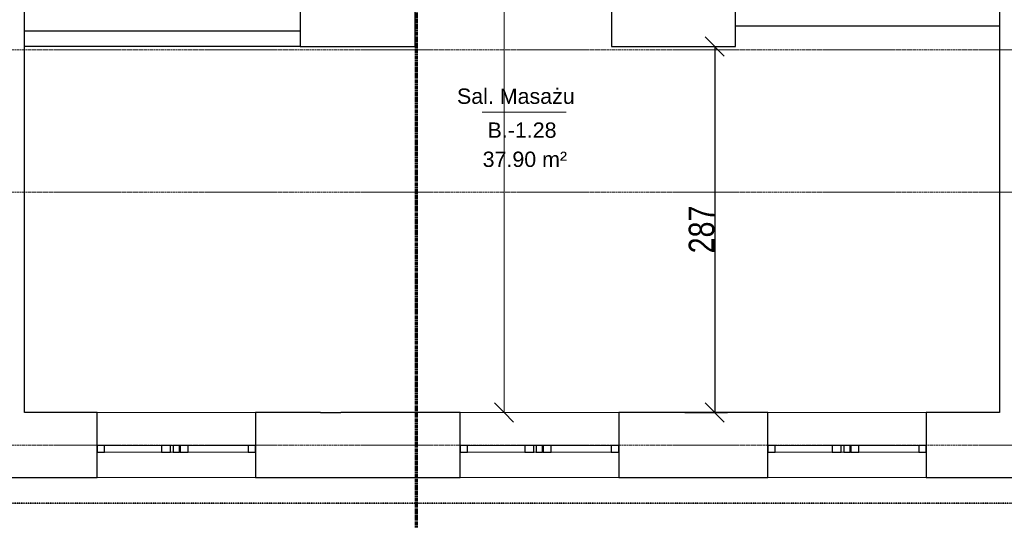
# Model space of a CAD drawing. Header units: millimetres. Extents: x -56641 to 6003, y -24465 to 16563.
# Tile 59 of 79: x -24221 to -16506, y -17249 to -13329. Entities that reach past the tile are written whole.
import ezdxf

# ---------------------------------------------------------------- set-up
doc = ezdxf.new("R2010")
doc.units = ezdxf.units.MM
for name, pattern in [('__FK_przerywana', [3.2004, 1.6002, -1.6002]), ('Kreska', [6.35, 3.175, -3.175]), ('Linia siatki', [22.225, 12.7, -3.175, 3.175, -3.175])]:
    doc.linetypes.add(name, pattern=pattern)
for name, color, linetype, lineweight in [('A-ANNO-DIMS', 7, 'Continuous', 5), ('A-ANNO-DIMS-100', 7, 'Continuous', 5), ('A-AREA-IDEN', 7, 'Continuous', 5), ('A-GENM', 7, 'Continuous', 5), ('A-WALL', 7, 'Continuous', 5), ('G-ANNO-SYMB', 7, 'Continuous', 5), ('S-GRID', 7, 'Continuous', 5)]:
    doc.layers.add(name, color=color, linetype=linetype, lineweight=lineweight)
doc.layers.add('A-DETL', color=7, linetype='Continuous', lineweight=5, true_color=0x00a600)
doc.styles.add('Arial_2', font='arial.ttf', dxfattribs={"width": 0.8, "height": 200})
doc.styles.add('Arial_3', font='arial.ttf', dxfattribs={"height": 120})
doc.dimstyles.new('REVIT_standard', dxfattribs={"dimscale": 304.8, "dimtxt": 204.05188, "dimasz": 0.492126, "dimexe": 0.328084, "dimexo": 0.0625, "dimgap": 0, "dimtad": 1, "dimdec": 0, "dimlfac": 0.1, "dimzin": 0, "dimdsep": 46, "dimtxsty": 'Arial_2', "dimblk1": 'OBLIQUE', "dimblk2": 'OBLIQUE', "dimsah": 1, "dimcen": 0.09, "dimazin": 0, "dimtfac": 1, "dimtdec": 4, "dimtix": 1, "dimtmove": 0, "dimatfit": 3, "dimfxl": 0.328084, "dimfxlon": 1, "dimtvp": 1, "dimtolj": 1, "dimtzin": 0, "dimarcsym": 2})

# ---------------------------------------------------------------- blocks, each defined once
blk = doc.blocks.new('Modele ogólne 3 - Modele ogólne 3-1813973-RZUT PIWNICY')
at = {"layer": 'A-GENM', "lineweight": 25}
for p, q in [((-23556, -16664.4), (-23614.2, -16664.4)), ((-23614.2, -16664.4), (-23614.2, -16714.4)), ((-23556, -16714.4), (-23556, -16664.4)), ((-23038.1, -16664.4), (-23108.8, -16664.4)), ((-23108.8, -16664.4), (-23108.8, -16714.4)), ((-23038.1, -16714.4), (-23038.1, -16664.4)), ((-22968.4, -16664.4), (-23018.4, -16664.4)), ((-23018.4, -16664.4), (-23018.4, -16714.4)), ((-22968.4, -16714.4), (-22968.4, -16664.4)), ((-22901.3, -16664.4), (-22964.1, -16664.4)), ((-22964.1, -16664.4), (-22964.1, -16714.4)), ((-22901.3, -16714.4), (-22901.3, -16664.4)), ((-22372.6, -16664.4), (-22430.9, -16664.4)), ((-22430.9, -16664.4), (-22430.9, -16714.4)), ((-22372.6, -16714.4), (-22372.6, -16664.4)), ((-20711, -16664.4), (-20769.2, -16664.4)), ((-20769.2, -16664.4), (-20769.2, -16714.4)), ((-20711, -16714.4), (-20711, -16664.4)), ((-20193.1, -16664.4), (-20263.8, -16664.4)), ((-20263.8, -16664.4), (-20263.8, -16714.4)), ((-20193.1, -16714.4), (-20193.1, -16664.4)), ((-20123.4, -16664.4), (-20173.4, -16664.4)), ((-20173.4, -16664.4), (-20173.4, -16714.4)), ((-20123.4, -16714.4), (-20123.4, -16664.4)), ((-20056.3, -16664.4), (-20119.1, -16664.4)), ((-20119.1, -16664.4), (-20119.1, -16714.4)), ((-20056.3, -16714.4), (-20056.3, -16664.4)), ((-19527.6, -16664.4), (-19585.9, -16664.4)), ((-19585.9, -16664.4), (-19585.9, -16714.4)), ((-19527.6, -16714.4), (-19527.6, -16664.4)), ((-18301, -16664.4), (-18359.2, -16664.4)), ((-18359.2, -16664.4), (-18359.2, -16714.4)), ((-18301, -16714.4), (-18301, -16664.4)), ((-17783.1, -16664.4), (-17853.8, -16664.4)), ((-17853.8, -16664.4), (-17853.8, -16714.4)), ((-17783.1, -16714.4), (-17783.1, -16664.4)), ((-17713.4, -16664.4), (-17763.4, -16664.4)), ((-17763.4, -16664.4), (-17763.4, -16714.4)), ((-17713.4, -16714.4), (-17713.4, -16664.4)), ((-17646.3, -16664.4), (-17709.1, -16664.4)), ((-17709.1, -16664.4), (-17709.1, -16714.4)), ((-17646.3, -16714.4), (-17646.3, -16664.4)), ((-17117.6, -16664.4), (-17175.9, -16664.4)), ((-17175.9, -16664.4), (-17175.9, -16714.4)), ((-17117.6, -16714.4), (-17117.6, -16664.4)), ((-23614.2, -16714.4), (-23556, -16714.4)), ((-23108.8, -16714.4), (-23038.1, -16714.4)), ((-23018.4, -16714.4), (-22968.4, -16714.4)), ((-22964.1, -16714.4), (-22901.3, -16714.4)), ((-22430.9, -16714.4), (-22372.6, -16714.4)), ((-20769.2, -16714.4), (-20711, -16714.4)), ((-20263.8, -16714.4), (-20193.1, -16714.4)), ((-20173.4, -16714.4), (-20123.4, -16714.4)), ((-20119.1, -16714.4), (-20056.3, -16714.4)), ((-19585.9, -16714.4), (-19527.6, -16714.4)), ((-18359.2, -16714.4), (-18301, -16714.4)), ((-17853.8, -16714.4), (-17783.1, -16714.4)), ((-17763.4, -16714.4), (-17713.4, -16714.4)), ((-17709.1, -16714.4), (-17646.3, -16714.4)), ((-17175.9, -16714.4), (-17117.6, -16714.4))]:
    blk.add_line(p, q, dxfattribs=at)
at = {"layer": 'A-GENM'}
for p, q in [((-23556, -16664.4), (-23108.8, -16664.4)), ((-23038.1, -16664.4), (-23018.4, -16664.4)), ((-22968.4, -16664.4), (-22964.1, -16664.4)), ((-22901.3, -16664.4), (-22430.9, -16664.4)), ((-20711, -16664.4), (-20263.8, -16664.4)), ((-20193.1, -16664.4), (-20173.4, -16664.4)), ((-20123.4, -16664.4), (-20119.1, -16664.4)), ((-20056.3, -16664.4), (-19585.9, -16664.4)), ((-18301, -16664.4), (-17853.8, -16664.4)), ((-17783.1, -16664.4), (-17763.4, -16664.4)), ((-17713.4, -16664.4), (-17709.1, -16664.4)), ((-17646.3, -16664.4), (-17175.9, -16664.4)), ((-23108.8, -16714.4), (-23556, -16714.4)), ((-23018.4, -16714.4), (-23038.1, -16714.4)), ((-22964.1, -16714.4), (-22968.4, -16714.4)), ((-22430.9, -16714.4), (-22901.3, -16714.4)), ((-20263.8, -16714.4), (-20711, -16714.4)), ((-20173.4, -16714.4), (-20193.1, -16714.4)), ((-20119.1, -16714.4), (-20123.4, -16714.4)), ((-19585.9, -16714.4), (-20056.3, -16714.4)), ((-17853.8, -16714.4), (-18301, -16714.4)), ((-17763.4, -16714.4), (-17783.1, -16714.4)), ((-17709.1, -16714.4), (-17713.4, -16714.4)), ((-17175.9, -16714.4), (-17646.3, -16714.4))]:
    blk.add_line(p, q, dxfattribs=at)
blk = doc.blocks.new('DIMBLOCK65-RZUT PIWNICY')
at = {"layer": 'A-ANNO-DIMS-100', "color": 250, "true_color": 0x303030, "transparency": 16777216}
for p, q in [((-20426, -9594.4), (-20501, -9519.4)), ((-20426, -9594.4), (-20526, -9594.4)), ((-20426, -16404.4), (-20426, -9594.4)), ((-20426, -9594.4), (-20351, -9669.4)), ((-20426, -9594.4), (-20326, -9594.4)), ((-20426, -16404.4), (-20501, -16329.4)), ((-20426, -16404.4), (-20526, -16404.4)), ((-20426, -16404.4), (-20351, -16479.4)), ((-20426, -16404.4), (-20326, -16404.4))]:
    blk.add_line(p, q, dxfattribs=at)
at = {"layer": 'A-ANNO-DIMS-100', "color": 0, "transparency": 16777216, "insert": (-20685.6, -13183.1), "char_height": 200, "width": 440.752, "attachment_point": 1, "rotation": 90, "line_spacing_factor": 0.941778, "style": 'Arial_2'}
blk.add_mtext('681', dxfattribs=at)
blk = doc.blocks.new('_Oblique')
at = {"color": 0, "linetype": 'ByBlock', "lineweight": -2}
blk.add_line((-0.5, -0.5), (0.5, 0.5), dxfattribs=at)
blk = doc.blocks.new('AN_pomieszczenia - Room Tag With Area-359654-RZUT PIWNICY')
at = {"layer": 'A-AREA-IDEN'}
for p in [(-3.295, 0), (3.295, 0)]:
    blk.add_line(p, (0, 0), dxfattribs=at)
blk = doc.blocks.new('*D369')
at = {"layer": 'A-ANNO-DIMS', "color": 0, "lineweight": -2, "transparency": 16777216}
for p, q in [((-19010, -13539.4), (-18675.1, -13539.4)), ((-18775.1, -13539.4), (-18775.1, -16404.4)), ((-19010, -16404.4), (-18675.1, -16404.4))]:
    blk.add_line(p, q, dxfattribs=at)
at = {"layer": 'Defpoints', "color": 0, "transparency": 16777216}
for p in [(-19029.1, -13539.4), (-19029.1, -16404.4), (-18775.1, -16404.4)]:
    blk.add_point(p, dxfattribs=at)
at = {"layer": 'A-ANNO-DIMS', "color": 0, "lineweight": -2, "transparency": 16777216, "xscale": 150, "yscale": 150, "zscale": 150}
for p, rotation in [((-18775.1, -13539.4), 90), ((-18775.1, -16404.4), 270)]:
    blk.add_blockref('_Oblique', p, dxfattribs=dict(at, rotation=rotation))
at = {"layer": 'A-ANNO-DIMS', "color": 0, "transparency": 16777216, "insert": (-18877.3, -14971.9), "char_height": 200, "attachment_point": 5, "rotation": 90, "style": 'Arial_2'}
blk.add_mtext('\\A1;287', dxfattribs=at)

msp = doc.modelspace()

# ---------------------------------------------------------------- linework, layer by layer
for p, q in [((-22023.416, -13419.407), (-24183.416, -13419.407)), ((-18613.149, -13377.992), (-16543.416, -13377.992)), ((-22023.416, -13539.407), (-24183.416, -13539.407)), ((-21863.416, -13539.407), (-21703.416, -13539.407)), ((-21863.416, -16404.407), (-21703.416, -16404.407))]:
    msp.add_line(p, q)
at = {"layer": 'A-DETL', "color": 6, "linetype": '__FK_przerywana', "lineweight": 35, "true_color": 0xff00ff}
msp.add_line((-13373.816, -17114.407), (-27293.016, -17114.407), dxfattribs=at)
at = {"layer": 'A-WALL', "lineweight": 25}
for p, q in [((-24183.416, -16404.407), (-24183.416, -11484.407)), ((-16543.416, -11469.407), (-16543.416, -16404.407)), ((-22023.416, -12989.407), (-22023.416, -13539.407)), ((-21123.416, -13539.407), (-21123.416, -12989.407)), ((-19583.416, -12989.407), (-19583.416, -13539.407)), ((-18613.149, -13539.407), (-18613.149, -12989.407)), ((-22023.416, -13539.407), (-21863.416, -13539.407)), ((-21703.416, -13539.407), (-21123.416, -13539.407)), ((-19583.416, -13539.407), (-18613.149, -13539.407)), ((-23614.232, -16404.407), (-24183.416, -16404.407)), ((-23614.232, -16914.407), (-23614.232, -16404.407)), ((-21863.416, -16404.407), (-22372.6, -16404.407)), ((-22372.6, -16404.407), (-22372.6, -16914.407)), ((-20769.232, -16404.407), (-21703.416, -16404.407)), ((-20769.232, -16914.407), (-20769.232, -16404.407)), ((-18359.232, -16404.407), (-19527.6, -16404.407)), ((-19527.6, -16404.407), (-19527.6, -16914.407)), ((-18359.232, -16914.407), (-18359.232, -16404.407)), ((-16543.416, -16404.407), (-17117.6, -16404.407)), ((-17117.6, -16404.407), (-17117.6, -16914.407)), ((-24593.416, -16914.407), (-23614.232, -16914.407)), ((-22372.6, -16914.407), (-20769.232, -16914.407)), ((-19527.6, -16914.407), (-18359.232, -16914.407)), ((-17117.6, -16914.407), (-16073.416, -16914.407))]:
    msp.add_line(p, q, dxfattribs=at)
at = {"layer": 'A-WALL'}
for p, q in [((-23614.232, -16404.407), (-22372.6, -16404.407)), ((-20769.232, -16404.407), (-19527.6, -16404.407)), ((-18359.232, -16404.407), (-17117.6, -16404.407)), ((-22372.6, -16914.407), (-23614.232, -16914.407)), ((-19527.6, -16914.407), (-20769.232, -16914.407)), ((-17117.6, -16914.407), (-18359.232, -16914.407))]:
    msp.add_line(p, q, dxfattribs=at)
at = {"layer": 'G-ANNO-SYMB', "linetype": 'Kreska', "lineweight": 70}
msp.add_line((-21113.016, -23094.679), (-21113.016, 9589.963), dxfattribs=at)
at = {"layer": 'S-GRID', "linetype": 'Linia siatki'}
for p, q in [((-55866.741, -13564.407), (1287.74, -13564.407)), ((-55866.741, -14680.407), (1287.74, -14680.407)), ((-55866.741, -16659.407), (1287.74, -16659.407))]:
    msp.add_line(p, q, dxfattribs=at)

# ---------------------------------------------------------------- block references
at = {"layer": 'A-AREA-IDEN', "xscale": 99.99999999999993, "yscale": 99.99999999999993, "zscale": 99.99999999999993}
msp.add_blockref('AN_pomieszczenia - Room Tag With Area-359654-RZUT PIWNICY', (-20267.34, -14053.495), dxfattribs=at)
at = {"layer": 'A-GENM'}
msp.add_blockref('Modele ogólne 3 - Modele ogólne 3-1813973-RZUT PIWNICY', (0, 0), dxfattribs=at)

# ---------------------------------------------------------------- texts
at = {"layer": 'A-AREA-IDEN', "char_height": 120, "attachment_point": 1, "style": 'Arial_3'}
for s, insert, width in [('Sal. Masażu', (-20794.584, -13868.128), 1727.37697), ('B.-1.28', (-20555.004, -14133.913), 705.485), ('37.90 m²', (-20593.459, -14362.228), 737.5525)]:
    msp.add_mtext(s, dxfattribs=dict(at, insert=insert, width=width))

# ---------------------------------------------------------------- dimensions: what is measured, and where the dimension line sits
at = {"layer": 'A-ANNO-DIMS', "color": 250, "true_color": 0x303030}
for base, p1, p2, override, picture, middle in [((-20425.998, -9594.407), (-20525.998, -16404.407), (-20525.998, -9594.407), {"dimpost": '<>', "dimfxl": 6810}, 'DIMBLOCK65-RZUT PIWNICY', (-20528.112, -12999.407)), ((-18775.14658986, -16404.40745201), (-19029.063509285, -13539.40745201), (-19029.063509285, -16404.40745201), {"dimpost": '<>', "dimfxl": 1625}, '*D369', (-18877.261187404, -14971.90745201))]:
    dim = msp.add_linear_dim(base=base, p1=p1, p2=p2, angle=90, dimstyle='REVIT_standard', override=override, dxfattribs=at)
    dim.commit()
    dim.dimension.update_dxf_attribs({"geometry": picture, "text_midpoint": middle})

doc.saveas('drawing.dxf')
